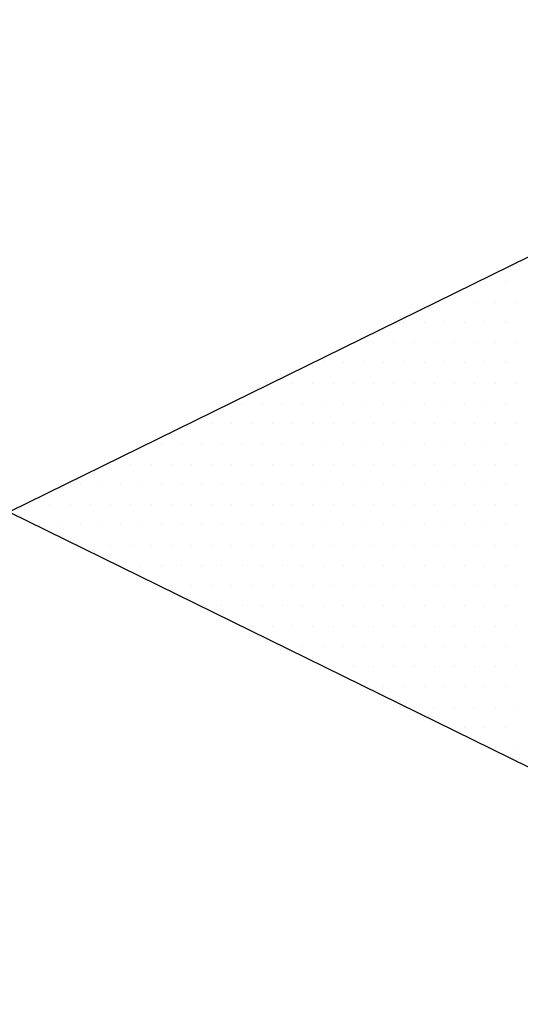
# Model space of a CAD drawing. Header units: millimetres. Extents: x 472 to 1299, y 510 to 798.
# Tile 8 of 69: x 606.84 to 608.37, y 577.23 to 580.24. Entities that reach past the tile are written whole.
import ezdxf
from ezdxf.enums import TextEntityAlignment as Align

# ---------------------------------------------------------------- set-up
doc = ezdxf.new("R2010")
doc.units = ezdxf.units.MM
doc.header["$LTSCALE"] = 4
doc.layers.add('ARMATURA', color=7, linetype='Continuous')
doc.layers.add('KKS_1', color=7, linetype='Continuous', lineweight=5)
doc.styles.get("Standard").update_dxf_attribs({"font": 'ISOCP.SHX'})

# ---------------------------------------------------------------- blocks, each defined once
blk = doc.blocks.new('*X17')
at = {"color": 0, "linetype": 'Continuous'}
for p, q in [((-1.53125, 0.6875), (-1.53125, 0.6875)), ((-1.46875, 0.6875), (-1.46875, 0.6875)), ((-1.5625, 0.625), (-1.5625, 0.625)), ((-1.5, 0.625), (-1.5, 0.625)), ((-1.4375, 0.625), (-1.4375, 0.625)), ((-1.375, 0.625), (-1.375, 0.625)), ((-1.53125, 0.5625), (-1.53125, 0.5625)), ((-1.46875, 0.5625), (-1.46875, 0.5625)), ((-1.40625, 0.5625), (-1.40625, 0.5625)), ((-1.34375, 0.5625), (-1.34375, 0.5625)), ((-1.28125, 0.5625), (-1.28125, 0.5625)), ((-1.21875, 0.5625), (-1.21875, 0.5625)), ((-1.5625, 0.5), (-1.5625, 0.5)), ((-1.5, 0.5), (-1.5, 0.5)), ((-1.4375, 0.5), (-1.4375, 0.5)), ((-1.375, 0.5), (-1.375, 0.5)), ((-1.3125, 0.5), (-1.3125, 0.5)), ((-1.25, 0.5), (-1.25, 0.5)), ((-1.1875, 0.5), (-1.1875, 0.5)), ((-1.125, 0.5), (-1.125, 0.5)), ((-1.53125, 0.4375), (-1.53125, 0.4375)), ((-1.46875, 0.4375), (-1.46875, 0.4375)), ((-1.40625, 0.4375), (-1.40625, 0.4375)), ((-1.34375, 0.4375), (-1.34375, 0.4375)), ((-1.28125, 0.4375), (-1.28125, 0.4375)), ((-1.21875, 0.4375), (-1.21875, 0.4375)), ((-1.15625, 0.4375), (-1.15625, 0.4375)), ((-1.09375, 0.4375), (-1.09375, 0.4375)), ((-1.03125, 0.4375), (-1.03125, 0.4375)), ((-0.96875, 0.4375), (-0.96875, 0.4375)), ((-1.5625, 0.375), (-1.5625, 0.375)), ((-1.5, 0.375), (-1.5, 0.375)), ((-1.4375, 0.375), (-1.4375, 0.375)), ((-1.375, 0.375), (-1.375, 0.375)), ((-1.3125, 0.375), (-1.3125, 0.375)), ((-1.25, 0.375), (-1.25, 0.375)), ((-1.1875, 0.375), (-1.1875, 0.375)), ((-1.125, 0.375), (-1.125, 0.375)), ((-1.0625, 0.375), (-1.0625, 0.375)), ((-1, 0.375), (-1, 0.375)), ((-0.9375, 0.375), (-0.9375, 0.375)), ((-0.875, 0.375), (-0.875, 0.375)), ((-0.8125, 0.375), (-0.8125, 0.375)), ((-1.53125, 0.3125), (-1.53125, 0.3125)), ((-1.46875, 0.3125), (-1.46875, 0.3125)), ((-1.40625, 0.3125), (-1.40625, 0.3125)), ((-1.34375, 0.3125), (-1.34375, 0.3125)), ((-1.28125, 0.3125), (-1.28125, 0.3125)), ((-1.21875, 0.3125), (-1.21875, 0.3125)), ((-1.15625, 0.3125), (-1.15625, 0.3125)), ((-1.09375, 0.3125), (-1.09375, 0.3125)), ((-1.03125, 0.3125), (-1.03125, 0.3125)), ((-0.96875, 0.3125), (-0.96875, 0.3125)), ((-0.90625, 0.3125), (-0.90625, 0.3125)), ((-0.84375, 0.3125), (-0.84375, 0.3125)), ((-0.78125, 0.3125), (-0.78125, 0.3125)), ((-0.71875, 0.3125), (-0.71875, 0.3125)), ((-1.5625, 0.25), (-1.5625, 0.25)), ((-1.5, 0.25), (-1.5, 0.25)), ((-1.4375, 0.25), (-1.4375, 0.25)), ((-1.375, 0.25), (-1.375, 0.25)), ((-1.3125, 0.25), (-1.3125, 0.25)), ((-1.25, 0.25), (-1.25, 0.25)), ((-1.1875, 0.25), (-1.1875, 0.25)), ((-1.125, 0.25), (-1.125, 0.25)), ((-1.0625, 0.25), (-1.0625, 0.25)), ((-1, 0.25), (-1, 0.25)), ((-0.9375, 0.25), (-0.9375, 0.25)), ((-0.875, 0.25), (-0.875, 0.25)), ((-0.8125, 0.25), (-0.8125, 0.25)), ((-0.75, 0.25), (-0.75, 0.25)), ((-0.6875, 0.25), (-0.6875, 0.25)), ((-0.625, 0.25), (-0.625, 0.25)), ((-0.5625, 0.25), (-0.5625, 0.25)), ((-1.53125, 0.1875), (-1.53125, 0.1875)), ((-1.46875, 0.1875), (-1.46875, 0.1875)), ((-1.40625, 0.1875), (-1.40625, 0.1875)), ((-1.34375, 0.1875), (-1.34375, 0.1875)), ((-1.28125, 0.1875), (-1.28125, 0.1875)), ((-1.21875, 0.1875), (-1.21875, 0.1875)), ((-1.15625, 0.1875), (-1.15625, 0.1875)), ((-1.09375, 0.1875), (-1.09375, 0.1875)), ((-1.03125, 0.1875), (-1.03125, 0.1875)), ((-0.96875, 0.1875), (-0.96875, 0.1875)), ((-0.90625, 0.1875), (-0.90625, 0.1875)), ((-0.84375, 0.1875), (-0.84375, 0.1875)), ((-0.78125, 0.1875), (-0.78125, 0.1875)), ((-0.71875, 0.1875), (-0.71875, 0.1875)), ((-0.65625, 0.1875), (-0.65625, 0.1875)), ((-0.59375, 0.1875), (-0.59375, 0.1875)), ((-0.53125, 0.1875), (-0.53125, 0.1875)), ((-0.46875, 0.1875), (-0.46875, 0.1875)), ((-1.5625, 0.125), (-1.5625, 0.125)), ((-1.5, 0.125), (-1.5, 0.125)), ((-1.4375, 0.125), (-1.4375, 0.125)), ((-1.375, 0.125), (-1.375, 0.125)), ((-1.3125, 0.125), (-1.3125, 0.125)), ((-1.25, 0.125), (-1.25, 0.125)), ((-1.1875, 0.125), (-1.1875, 0.125)), ((-1.125, 0.125), (-1.125, 0.125)), ((-1.0625, 0.125), (-1.0625, 0.125)), ((-1, 0.125), (-1, 0.125)), ((-0.9375, 0.125), (-0.9375, 0.125)), ((-0.875, 0.125), (-0.875, 0.125)), ((-0.8125, 0.125), (-0.8125, 0.125)), ((-0.75, 0.125), (-0.75, 0.125)), ((-0.6875, 0.125), (-0.6875, 0.125)), ((-0.625, 0.125), (-0.625, 0.125)), ((-0.5625, 0.125), (-0.5625, 0.125)), ((-0.5, 0.125), (-0.5, 0.125)), ((-0.4375, 0.125), (-0.4375, 0.125)), ((-0.375, 0.125), (-0.375, 0.125)), ((-0.3125, 0.125), (-0.3125, 0.125)), ((-1.53125, 0.0625), (-1.53125, 0.0625)), ((-1.46875, 0.0625), (-1.46875, 0.0625)), ((-1.40625, 0.0625), (-1.40625, 0.0625)), ((-1.34375, 0.0625), (-1.34375, 0.0625)), ((-1.28125, 0.0625), (-1.28125, 0.0625)), ((-1.21875, 0.0625), (-1.21875, 0.0625)), ((-1.15625, 0.0625), (-1.15625, 0.0625)), ((-1.09375, 0.0625), (-1.09375, 0.0625)), ((-1.03125, 0.0625), (-1.03125, 0.0625)), ((-0.96875, 0.0625), (-0.96875, 0.0625)), ((-0.90625, 0.0625), (-0.90625, 0.0625)), ((-0.84375, 0.0625), (-0.84375, 0.0625)), ((-0.78125, 0.0625), (-0.78125, 0.0625)), ((-0.71875, 0.0625), (-0.71875, 0.0625)), ((-0.65625, 0.0625), (-0.65625, 0.0625)), ((-0.59375, 0.0625), (-0.59375, 0.0625)), ((-0.53125, 0.0625), (-0.53125, 0.0625)), ((-0.46875, 0.0625), (-0.46875, 0.0625)), ((-0.40625, 0.0625), (-0.40625, 0.0625)), ((-0.34375, 0.0625), (-0.34375, 0.0625)), ((-0.28125, 0.0625), (-0.28125, 0.0625)), ((-0.21875, 0.0625), (-0.21875, 0.0625)), ((-1.5625, 0), (-1.5625, 0)), ((-1.5, 0), (-1.5, 0)), ((-1.4375, 0), (-1.4375, 0)), ((-1.375, 0), (-1.375, 0)), ((-1.3125, 0), (-1.3125, 0)), ((-1.25, 0), (-1.25, 0)), ((-1.1875, 0), (-1.1875, 0)), ((-1.125, 0), (-1.125, 0)), ((-1.0625, 0), (-1.0625, 0)), ((-1, 0), (-1, 0)), ((-0.9375, 0), (-0.9375, 0)), ((-0.875, 0), (-0.875, 0)), ((-0.8125, 0), (-0.8125, 0)), ((-0.75, 0), (-0.75, 0)), ((-0.6875, 0), (-0.6875, 0)), ((-0.625, 0), (-0.625, 0)), ((-0.5625, 0), (-0.5625, 0)), ((-0.5, 0), (-0.5, 0)), ((-0.4375, 0), (-0.4375, 0)), ((-0.375, 0), (-0.375, 0)), ((-0.3125, 0), (-0.3125, 0)), ((-0.25, 0), (-0.25, 0)), ((-0.1875, 0), (-0.1875, 0)), ((-0.125, 0), (-0.125, 0)), ((-0.0625, 0), (-0.0625, 0)), ((-1.53125, -0.0625), (-1.53125, -0.0625)), ((-1.46875, -0.0625), (-1.46875, -0.0625)), ((-1.40625, -0.0625), (-1.40625, -0.0625)), ((-1.34375, -0.0625), (-1.34375, -0.0625)), ((-1.28125, -0.0625), (-1.28125, -0.0625)), ((-1.21875, -0.0625), (-1.21875, -0.0625)), ((-1.15625, -0.0625), (-1.15625, -0.0625)), ((-1.09375, -0.0625), (-1.09375, -0.0625)), ((-1.03125, -0.0625), (-1.03125, -0.0625)), ((-0.96875, -0.0625), (-0.96875, -0.0625)), ((-0.90625, -0.0625), (-0.90625, -0.0625)), ((-0.84375, -0.0625), (-0.84375, -0.0625)), ((-0.78125, -0.0625), (-0.78125, -0.0625)), ((-0.71875, -0.0625), (-0.71875, -0.0625)), ((-0.65625, -0.0625), (-0.65625, -0.0625)), ((-0.59375, -0.0625), (-0.59375, -0.0625)), ((-0.53125, -0.0625), (-0.53125, -0.0625)), ((-0.46875, -0.0625), (-0.46875, -0.0625)), ((-0.40625, -0.0625), (-0.40625, -0.0625)), ((-0.34375, -0.0625), (-0.34375, -0.0625)), ((-0.28125, -0.0625), (-0.28125, -0.0625)), ((-0.21875, -0.0625), (-0.21875, -0.0625)), ((-0.15625, -0.0625), (-0.15625, -0.0625)), ((-0.09375, -0.0625), (-0.09375, -0.0625)), ((-1.5625, -0.125), (-1.5625, -0.125)), ((-1.5, -0.125), (-1.5, -0.125)), ((-1.4375, -0.125), (-1.4375, -0.125)), ((-1.375, -0.125), (-1.375, -0.125)), ((-1.3125, -0.125), (-1.3125, -0.125)), ((-1.25, -0.125), (-1.25, -0.125)), ((-1.1875, -0.125), (-1.1875, -0.125)), ((-1.125, -0.125), (-1.125, -0.125)), ((-1.0625, -0.125), (-1.0625, -0.125)), ((-1, -0.125), (-1, -0.125)), ((-0.9375, -0.125), (-0.9375, -0.125)), ((-0.875, -0.125), (-0.875, -0.125)), ((-0.8125, -0.125), (-0.8125, -0.125)), ((-0.75, -0.125), (-0.75, -0.125)), ((-0.6875, -0.125), (-0.6875, -0.125)), ((-0.625, -0.125), (-0.625, -0.125)), ((-0.5625, -0.125), (-0.5625, -0.125)), ((-0.5, -0.125), (-0.5, -0.125)), ((-0.4375, -0.125), (-0.4375, -0.125)), ((-0.375, -0.125), (-0.375, -0.125)), ((-0.3125, -0.125), (-0.3125, -0.125)), ((-0.25, -0.125), (-0.25, -0.125)), ((-1.53125, -0.1875), (-1.53125, -0.1875)), ((-1.46875, -0.1875), (-1.46875, -0.1875)), ((-1.40625, -0.1875), (-1.40625, -0.1875)), ((-1.34375, -0.1875), (-1.34375, -0.1875)), ((-1.28125, -0.1875), (-1.28125, -0.1875)), ((-1.21875, -0.1875), (-1.21875, -0.1875)), ((-1.15625, -0.1875), (-1.15625, -0.1875)), ((-1.09375, -0.1875), (-1.09375, -0.1875)), ((-1.03125, -0.1875), (-1.03125, -0.1875)), ((-0.96875, -0.1875), (-0.96875, -0.1875)), ((-0.90625, -0.1875), (-0.90625, -0.1875)), ((-0.84375, -0.1875), (-0.84375, -0.1875)), ((-0.78125, -0.1875), (-0.78125, -0.1875)), ((-0.71875, -0.1875), (-0.71875, -0.1875)), ((-0.65625, -0.1875), (-0.65625, -0.1875)), ((-0.59375, -0.1875), (-0.59375, -0.1875)), ((-0.53125, -0.1875), (-0.53125, -0.1875)), ((-0.46875, -0.1875), (-0.46875, -0.1875)), ((-0.40625, -0.1875), (-0.40625, -0.1875)), ((-0.34375, -0.1875), (-0.34375, -0.1875)), ((-1.5625, -0.25), (-1.5625, -0.25)), ((-1.5, -0.25), (-1.5, -0.25)), ((-1.4375, -0.25), (-1.4375, -0.25)), ((-1.375, -0.25), (-1.375, -0.25)), ((-1.3125, -0.25), (-1.3125, -0.25)), ((-1.25, -0.25), (-1.25, -0.25)), ((-1.1875, -0.25), (-1.1875, -0.25)), ((-1.125, -0.25), (-1.125, -0.25)), ((-1.0625, -0.25), (-1.0625, -0.25)), ((-1, -0.25), (-1, -0.25)), ((-0.9375, -0.25), (-0.9375, -0.25)), ((-0.875, -0.25), (-0.875, -0.25)), ((-0.8125, -0.25), (-0.8125, -0.25)), ((-0.75, -0.25), (-0.75, -0.25)), ((-0.6875, -0.25), (-0.6875, -0.25)), ((-0.625, -0.25), (-0.625, -0.25)), ((-0.5625, -0.25), (-0.5625, -0.25)), ((-0.5, -0.25), (-0.5, -0.25)), ((-1.53125, -0.3125), (-1.53125, -0.3125)), ((-1.46875, -0.3125), (-1.46875, -0.3125)), ((-1.40625, -0.3125), (-1.40625, -0.3125)), ((-1.34375, -0.3125), (-1.34375, -0.3125)), ((-1.28125, -0.3125), (-1.28125, -0.3125)), ((-1.21875, -0.3125), (-1.21875, -0.3125)), ((-1.15625, -0.3125), (-1.15625, -0.3125)), ((-1.09375, -0.3125), (-1.09375, -0.3125)), ((-1.03125, -0.3125), (-1.03125, -0.3125)), ((-0.96875, -0.3125), (-0.96875, -0.3125)), ((-0.90625, -0.3125), (-0.90625, -0.3125)), ((-0.84375, -0.3125), (-0.84375, -0.3125)), ((-0.78125, -0.3125), (-0.78125, -0.3125)), ((-0.71875, -0.3125), (-0.71875, -0.3125)), ((-0.65625, -0.3125), (-0.65625, -0.3125)), ((-0.59375, -0.3125), (-0.59375, -0.3125)), ((-1.5625, -0.375), (-1.5625, -0.375)), ((-1.5, -0.375), (-1.5, -0.375)), ((-1.4375, -0.375), (-1.4375, -0.375)), ((-1.375, -0.375), (-1.375, -0.375)), ((-1.3125, -0.375), (-1.3125, -0.375)), ((-1.25, -0.375), (-1.25, -0.375)), ((-1.1875, -0.375), (-1.1875, -0.375)), ((-1.125, -0.375), (-1.125, -0.375)), ((-1.0625, -0.375), (-1.0625, -0.375)), ((-1, -0.375), (-1, -0.375)), ((-0.9375, -0.375), (-0.9375, -0.375)), ((-0.875, -0.375), (-0.875, -0.375)), ((-0.8125, -0.375), (-0.8125, -0.375)), ((-0.75, -0.375), (-0.75, -0.375)), ((-1.53125, -0.4375), (-1.53125, -0.4375)), ((-1.46875, -0.4375), (-1.46875, -0.4375)), ((-1.40625, -0.4375), (-1.40625, -0.4375)), ((-1.34375, -0.4375), (-1.34375, -0.4375)), ((-1.28125, -0.4375), (-1.28125, -0.4375)), ((-1.21875, -0.4375), (-1.21875, -0.4375)), ((-1.15625, -0.4375), (-1.15625, -0.4375)), ((-1.09375, -0.4375), (-1.09375, -0.4375)), ((-1.03125, -0.4375), (-1.03125, -0.4375)), ((-0.96875, -0.4375), (-0.96875, -0.4375)), ((-0.90625, -0.4375), (-0.90625, -0.4375)), ((-0.84375, -0.4375), (-0.84375, -0.4375)), ((-1.5625, -0.5), (-1.5625, -0.5)), ((-1.5, -0.5), (-1.5, -0.5)), ((-1.4375, -0.5), (-1.4375, -0.5)), ((-1.375, -0.5), (-1.375, -0.5)), ((-1.3125, -0.5), (-1.3125, -0.5)), ((-1.25, -0.5), (-1.25, -0.5)), ((-1.1875, -0.5), (-1.1875, -0.5)), ((-1.125, -0.5), (-1.125, -0.5)), ((-1.0625, -0.5), (-1.0625, -0.5)), ((-1, -0.5), (-1, -0.5)), ((-1.53125, -0.5625), (-1.53125, -0.5625)), ((-1.46875, -0.5625), (-1.46875, -0.5625)), ((-1.40625, -0.5625), (-1.40625, -0.5625)), ((-1.34375, -0.5625), (-1.34375, -0.5625)), ((-1.28125, -0.5625), (-1.28125, -0.5625)), ((-1.21875, -0.5625), (-1.21875, -0.5625)), ((-1.15625, -0.5625), (-1.15625, -0.5625)), ((-1.5625, -0.625), (-1.5625, -0.625)), ((-1.5, -0.625), (-1.5, -0.625)), ((-1.4375, -0.625), (-1.4375, -0.625)), ((-1.375, -0.625), (-1.375, -0.625)), ((-1.3125, -0.625), (-1.3125, -0.625)), ((-1.25, -0.625), (-1.25, -0.625)), ((-1.53125, -0.6875), (-1.53125, -0.6875)), ((-1.46875, -0.6875), (-1.46875, -0.6875)), ((-1.40625, -0.6875), (-1.40625, -0.6875)), ((-1.5625, -0.75), (-1.5625, -0.75)), ((-1.5, -0.75), (-1.5, -0.75))]:
    blk.add_line(p, q, dxfattribs=at)
blk = doc.blocks.new('ZZWR_RP')
at = {"linetype": 'Continuous'}
blk.add_lwpolyline([(-0.0917, 0.0408), (2.9703, 1.5442), (2.9703, -1.4656), (-0.0917, 0.0378)], dxfattribs=at)
at = {"linetype": 'Continuous', "xscale": -0.9900000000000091, "yscale": 0.9900000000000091, "zscale": 0.9900000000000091}
blk.add_blockref('*X17', (-0.0928, 0.0619), dxfattribs=at)
at = {"layer": 'KKS_1', "color": 7, "width": 0.8}
blk.add_attdef('KKS_1_KONIEC', text='', height=1.8, dxfattribs=at).set_placement((0, 2.2552), align=Align.CENTER)
at = {"layer": 'KKS_1', "color": 7, "width": 0.8, "flags": 1}
for tag, p, height in [('OPIS', (-6.3405, -0.2448), 1.5), ('KKS_1_PEŁNY', (-6.3536, -2.9911), 2.5)]:
    blk.add_attdef(tag, p, '', height=height, dxfattribs=at)

msp = doc.modelspace()

# ---------------------------------------------------------------- block references
at = {"layer": 'ARMATURA'}
msp.add_blockref('ZZWR_RP', (606.8973, 578.6953), dxfattribs=at)

doc.saveas('drawing.dxf')
